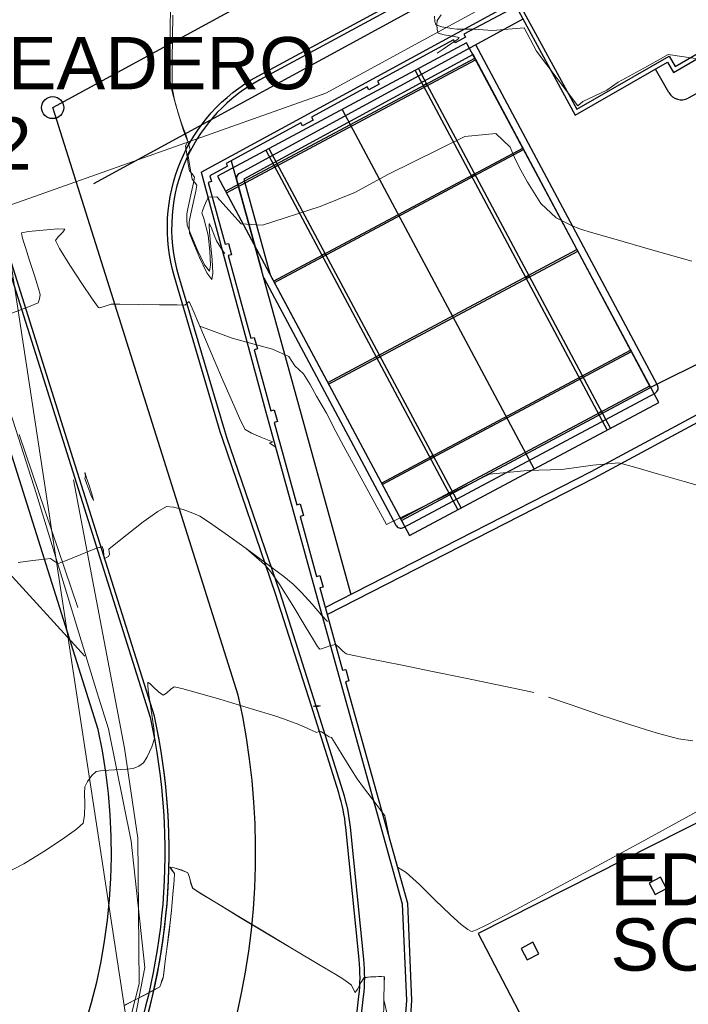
# Model space of a CAD drawing. Header units: metres. Extents: x 1111994 to 1112800, y 1268200 to 1269007.
# Tile 46 of 86: x 1112480 to 1112504, y 1268409 to 1268443. Entities that reach past the tile are written whole.
import ezdxf

# ---------------------------------------------------------------- set-up
doc = ezdxf.new("R2010")
doc.units = ezdxf.units.M
doc.header["$LTSCALE"] = 12.7
doc.header["$MEASUREMENT"] = 0
doc.linetypes.add('DASHED', pattern=[0.75, 0.5, -0.25])
doc.layers.add('Base', color=251, linetype='Continuous')
doc.styles.add('602000', font='arial.ttf', dxfattribs={"height": 1.5})

msp = doc.modelspace()

# ---------------------------------------------------------------- linework, layer by layer
at = {"layer": 'Base', "linetype": 'Continuous'}
for p, q in [((1112486.752, 1268438.112), (1112537.193, 1268465.587)), ((1112481.59, 1268440.359), (1112513.631, 1268457.808)), ((1112483.024, 1268437.725), (1112515.066, 1268455.173)), ((1112497.694, 1268443.867), (1112495.875, 1268442.91)), ((1112497.694, 1268443.867), (1112499.75, 1268440.093)), ((1112497.897, 1268443.807), (1112499.808, 1268440.299)), ((1112497.928, 1268443.436), (1112488.078, 1268438.071)), ((1112508.609, 1268443.413), (1112503.676, 1268440.691)), ((1112503.216, 1268441.785), (1112505.373, 1268443.031)), ((1112495.515, 1268442.714), (1112492.88, 1268441.279)), ((1112495.572, 1268442.608), (1112495.515, 1268442.714)), ((1112495.932, 1268442.804), (1112495.572, 1268442.608)), ((1112495.875, 1268442.91), (1112495.932, 1268442.804)), ((1112503.16, 1268441.579), (1112505.322, 1268442.829)), ((1112495.974, 1268442.604), (1112487.315, 1268437.98)), ((1112502.648, 1268430.104), (1112495.974, 1268442.604)), ((1112502.61, 1268430.707), (1112496.289, 1268442.543)), ((1112487.597, 1268437.451), (1112496.256, 1268442.075)), ((1112487.626, 1268437.398), (1112496.285, 1268442.022)), ((1112496.196, 1268442.208), (1112488.232, 1268437.87)), ((1112502.365, 1268430.634), (1112496.196, 1268442.208)), ((1112499.808, 1268440.299), (1112503.013, 1268442.146)), ((1112503.013, 1268442.146), (1112503.216, 1268441.785)), ((1112494.183, 1268441.648), (1112500.857, 1268429.148)), ((1112494.298, 1268441.709), (1112500.972, 1268429.209)), ((1112499.75, 1268440.093), (1112502.957, 1268441.941)), ((1112503.002, 1268440.879), (1112502.531, 1268441.695)), ((1112502.957, 1268441.941), (1112503.16, 1268441.579)), ((1112492.52, 1268441.083), (1112490.58, 1268440.025)), ((1112492.578, 1268440.977), (1112492.52, 1268441.083)), ((1112492.938, 1268441.173), (1112492.578, 1268440.977)), ((1112492.88, 1268441.279), (1112492.938, 1268441.173)), ((1112494.58, 1268441.18), (1112494.466, 1268441.119)), ((1112494.466, 1268441.119), (1112494.494, 1268441.066)), ((1112494.494, 1268441.066), (1112494.608, 1268441.127)), ((1112494.608, 1268441.127), (1112494.58, 1268441.18)), ((1112488.039, 1268419.939), (1112481.59, 1268440.359)), ((1112491.646, 1268440.293), (1112498.32, 1268427.794)), ((1112490.637, 1268439.92), (1112490.268, 1268439.719)), ((1112490.58, 1268440.025), (1112490.637, 1268439.92)), ((1112490.211, 1268439.825), (1112487.613, 1268438.409)), ((1112490.268, 1268439.719), (1112490.211, 1268439.825)), ((1112521.043, 1268439.882), (1112502.365, 1268430.634)), ((1112489.105, 1268438.937), (1112495.78, 1268426.437)), ((1112489.265, 1268434.328), (1112497.924, 1268438.952)), ((1112489.293, 1268434.275), (1112497.952, 1268438.899)), ((1112488.991, 1268438.875), (1112495.665, 1268426.376)), ((1112487.661, 1268438.322), (1112487.049, 1268437.988)), ((1112487.613, 1268438.409), (1112487.661, 1268438.322)), ((1112487.797, 1268438.51), (1112491.949, 1268423.435)), ((1112489.388, 1268438.407), (1112489.273, 1268438.346)), ((1112489.273, 1268438.346), (1112489.302, 1268438.293)), ((1112489.302, 1268438.293), (1112489.416, 1268438.354)), ((1112489.416, 1268438.354), (1112489.388, 1268438.407)), ((1112486.752, 1268438.112), (1112488.987, 1268429.821)), ((1112487.049, 1268437.988), (1112487.104, 1268437.788)), ((1112487.315, 1268437.98), (1112493.989, 1268425.481)), ((1112487.939, 1268437.995), (1112488.842, 1268434.717)), ((1112488.232, 1268437.87), (1112489.147, 1268434.548)), ((1112496.133, 1268437.996), (1112496.248, 1268438.057)), ((1112496.161, 1268437.943), (1112496.133, 1268437.996)), ((1112496.276, 1268438.004), (1112496.161, 1268437.943)), ((1112496.248, 1268438.057), (1112496.276, 1268438.004)), ((1112487.104, 1268437.788), (1112486.988, 1268437.757)), ((1112486.988, 1268437.757), (1112487.58, 1268435.607)), ((1112487.981, 1268437.842), (1112488.908, 1268434.477)), ((1112487.597, 1268437.451), (1112493.707, 1268426.01)), ((1112487.58, 1268435.607), (1112487.696, 1268435.638)), ((1112487.696, 1268435.638), (1112487.805, 1268435.243)), ((1112487.805, 1268435.243), (1112487.689, 1268435.211)), ((1112487.689, 1268435.211), (1112488.48, 1268432.338)), ((1112491.056, 1268435.285), (1112490.941, 1268435.223)), ((1112490.941, 1268435.223), (1112490.969, 1268435.17)), ((1112490.969, 1268435.17), (1112491.084, 1268435.232)), ((1112491.084, 1268435.232), (1112491.056, 1268435.285)), ((1112491.149, 1268430.8), (1112499.808, 1268435.424)), ((1112491.177, 1268430.747), (1112499.836, 1268435.371)), ((1112489.147, 1268434.548), (1112493.707, 1268426.01)), ((1112498.017, 1268434.467), (1112498.132, 1268434.529)), ((1112498.045, 1268434.414), (1112498.017, 1268434.467)), ((1112498.16, 1268434.476), (1112498.045, 1268434.414)), ((1112498.132, 1268434.529), (1112498.16, 1268434.476)), ((1112488.924, 1268434.436), (1112493.51, 1268425.848)), ((1112488.48, 1268432.338), (1112488.596, 1268432.37)), ((1112488.596, 1268432.37), (1112488.705, 1268431.975)), ((1112500.301, 1268427.711), (1112508.572, 1268432.163)), ((1112488.705, 1268431.975), (1112488.589, 1268431.943)), ((1112488.589, 1268431.943), (1112489.173, 1268429.822)), ((1112492.94, 1268431.756), (1112492.825, 1268431.695)), ((1112492.853, 1268431.642), (1112492.968, 1268431.703)), ((1112492.968, 1268431.703), (1112492.94, 1268431.756)), ((1112493.014, 1268427.307), (1112501.673, 1268431.93)), ((1112493.042, 1268427.254), (1112501.701, 1268431.877)), ((1112500.418, 1268427.49), (1112508.691, 1268431.943)), ((1112492.825, 1268431.695), (1112492.853, 1268431.642)), ((1112499.997, 1268431.035), (1112499.882, 1268430.974)), ((1112500.025, 1268430.982), (1112499.997, 1268431.035)), ((1112493.678, 1268426.063), (1112502.337, 1268430.687)), ((1112499.882, 1268430.974), (1112499.911, 1268430.921)), ((1112499.911, 1268430.921), (1112500.025, 1268430.982)), ((1112493.707, 1268426.01), (1112502.365, 1268430.634)), ((1112493.707, 1268426.01), (1112502.365, 1268430.634)), ((1112493.78, 1268425.766), (1112502.527, 1268430.437)), ((1112493.989, 1268425.481), (1112502.648, 1268430.104)), ((1112488.987, 1268429.821), (1112490.885, 1268422.931)), ((1112489.173, 1268429.822), (1112489.289, 1268429.854)), ((1112489.289, 1268429.854), (1112489.401, 1268429.449)), ((1112500.661, 1268429.792), (1112500.547, 1268429.73)), ((1112500.547, 1268429.73), (1112500.575, 1268429.677)), ((1112500.575, 1268429.677), (1112500.689, 1268429.739)), ((1112500.689, 1268429.739), (1112500.661, 1268429.792)), ((1112489.401, 1268429.449), (1112489.285, 1268429.417)), ((1112489.285, 1268429.417), (1112490.074, 1268426.554)), ((1112494.69, 1268428.202), (1112494.805, 1268428.263)), ((1112494.805, 1268428.263), (1112494.69, 1268428.202)), ((1112494.718, 1268428.149), (1112494.69, 1268428.202)), ((1112494.69, 1268428.202), (1112494.718, 1268428.149)), ((1112494.833, 1268428.21), (1112494.718, 1268428.149)), ((1112494.718, 1268428.149), (1112494.833, 1268428.21)), ((1112494.805, 1268428.263), (1112494.833, 1268428.21)), ((1112494.833, 1268428.21), (1112494.805, 1268428.263)), ((1112491.058, 1268422.979), (1112500.301, 1268427.711)), ((1112491.126, 1268422.733), (1112500.418, 1268427.49)), ((1112495.469, 1268427.019), (1112495.354, 1268426.958)), ((1112495.354, 1268426.958), (1112495.383, 1268426.905)), ((1112495.383, 1268426.905), (1112495.497, 1268426.966)), ((1112495.497, 1268426.966), (1112495.469, 1268427.019)), ((1112490.074, 1268426.554), (1112490.189, 1268426.586)), ((1112490.189, 1268426.586), (1112490.301, 1268426.181)), ((1112490.301, 1268426.181), (1112490.185, 1268426.149)), ((1112490.185, 1268426.149), (1112490.761, 1268424.057)), ((1112490.761, 1268424.057), (1112490.877, 1268424.089)), ((1112490.877, 1268424.089), (1112490.986, 1268423.693)), ((1112490.986, 1268423.693), (1112490.87, 1268423.661)), ((1112490.87, 1268423.661), (1112491.659, 1268420.798)), ((1112490.885, 1268422.931), (1112493.737, 1268412.678)), ((1112516.539, 1268421.854), (1112496.374, 1268411.653)), ((1112491.659, 1268420.798), (1112491.775, 1268420.83)), ((1112491.775, 1268420.83), (1112491.883, 1268420.435)), ((1112491.883, 1268420.435), (1112491.768, 1268420.402)), ((1112491.768, 1268420.403), (1112493.916, 1268412.706)), ((1112502.712, 1268413.613), (1112502.314, 1268413.403)), ((1112502.922, 1268413.215), (1112502.712, 1268413.613)), ((1112502.314, 1268413.403), (1112502.524, 1268413.005)), ((1112502.524, 1268413.005), (1112502.922, 1268413.215)), ((1112493.737, 1268412.678), (1112493.879, 1268409.325)), ((1112493.916, 1268412.706), (1112494.059, 1268409.323)), ((1112496.374, 1268411.653), (1112501.317, 1268402.213)), ((1112498.27, 1268411.344), (1112497.872, 1268411.134)), ((1112498.48, 1268410.946), (1112498.27, 1268411.344)), ((1112497.872, 1268411.134), (1112498.082, 1268410.736)), ((1112498.082, 1268410.736), (1112498.48, 1268410.946)), ((1112493.879, 1268409.325), (1112493.725, 1268406.951)), ((1112494.059, 1268409.323), (1112493.902, 1268406.906))]:
    msp.add_line(p, q, dxfattribs=at)
at = {"layer": 'Base', "linetype": 'Continuous', "lineweight": 0}
for p, q in [((1112485.687, 1268443.857), (1112485.673, 1268443.077)), ((1112485.769, 1268443.574), (1112485.756, 1268442.794)), ((1112494.859, 1268443.531), (1112494.867, 1268443.352)), ((1112494.867, 1268443.352), (1112494.903, 1268443.231)), ((1112494.955, 1268443.39), (1112494.941, 1268443.248)), ((1112495.09, 1268443.585), (1112494.955, 1268443.39)), ((1112485.673, 1268443.077), (1112485.661, 1268442.283)), ((1112494.903, 1268443.231), (1112495.115, 1268443.167)), ((1112494.941, 1268443.248), (1112494.949, 1268443.068)), ((1112494.949, 1268443.068), (1112494.985, 1268442.948)), ((1112495.115, 1268443.167), (1112495.457, 1268443.109)), ((1112495.457, 1268443.109), (1112495.636, 1268443.081)), ((1112495.636, 1268443.081), (1112496.222, 1268443.08)), ((1112496.222, 1268443.08), (1112496.87, 1268443.042)), ((1112496.87, 1268443.042), (1112497.971, 1268443.131)), ((1112497.971, 1268443.131), (1112498.404, 1268442.324)), ((1112485.756, 1268442.794), (1112485.744, 1268442)), ((1112494.985, 1268442.948), (1112495.198, 1268442.884)), ((1112495.198, 1268442.884), (1112495.539, 1268442.826)), ((1112495.626, 1268442.701), (1112495.464, 1268442.592)), ((1112495.539, 1268442.826), (1112495.718, 1268442.798)), ((1112495.676, 1268442.75), (1112495.626, 1268442.701)), ((1112495.718, 1268442.798), (1112495.676, 1268442.75)), ((1112495.158, 1268442.388), (1112494.953, 1268442.25)), ((1112495.464, 1268442.592), (1112495.158, 1268442.388)), ((1112498.404, 1268442.324), (1112499.835, 1268440.423)), ((1112485.661, 1268442.283), (1112485.658, 1268441.628)), ((1112485.744, 1268442), (1112485.74, 1268441.345)), ((1112502.257, 1268441.801), (1112502.971, 1268442.205)), ((1112502.971, 1268442.205), (1112504.09, 1268442.037)), ((1112485.658, 1268441.628), (1112485.669, 1268441.266)), ((1112501.235, 1268441.242), (1112502.257, 1268441.801)), ((1112485.74, 1268441.345), (1112485.751, 1268440.983)), ((1112485.669, 1268441.266), (1112485.746, 1268440.912)), ((1112485.751, 1268440.983), (1112485.828, 1268440.629)), ((1112491.025, 1268441.031), (1112491.025, 1268441.031)), ((1112500.011, 1268440.567), (1112500.844, 1268440.967)), ((1112500.844, 1268440.967), (1112501.235, 1268441.242)), ((1112485.746, 1268440.912), (1112485.874, 1268440.446)), ((1112485.828, 1268440.629), (1112485.956, 1268440.163)), ((1112485.874, 1268440.446), (1112485.998, 1268440.027)), ((1112499.835, 1268440.423), (1112500.011, 1268440.567)), ((1112485.956, 1268440.163), (1112486.081, 1268439.744)), ((1112485.998, 1268440.027), (1112486.066, 1268439.812)), ((1112486.066, 1268439.812), (1112486.139, 1268439.625)), ((1112486.081, 1268439.744), (1112486.148, 1268439.529)), ((1112486.139, 1268439.625), (1112486.206, 1268439.459)), ((1112486.148, 1268439.529), (1112486.221, 1268439.342)), ((1112486.206, 1268439.459), (1112486.255, 1268439.308)), ((1112486.221, 1268439.342), (1112486.288, 1268439.176)), ((1112486.255, 1268439.308), (1112486.289, 1268439.183)), ((1112493.258, 1268438.048), (1112495.906, 1268439.351)), ((1112495.906, 1268439.351), (1112496.987, 1268439.459)), ((1112496.987, 1268439.459), (1112497.491, 1268438.986)), ((1112486.247, 1268439.109), (1112486.204, 1268439.034)), ((1112486.204, 1268439.034), (1112486.236, 1268438.809)), ((1112486.289, 1268439.183), (1112486.247, 1268439.109)), ((1112486.288, 1268439.176), (1112486.337, 1268439.025)), ((1112486.371, 1268438.9), (1112486.329, 1268438.826)), ((1112486.337, 1268439.025), (1112486.371, 1268438.9)), ((1112497.491, 1268438.986), (1112497.635, 1268438.624)), ((1112486.236, 1268438.809), (1112486.303, 1268438.401)), ((1112486.329, 1268438.826), (1112486.286, 1268438.751)), ((1112486.286, 1268438.751), (1112486.318, 1268438.526)), ((1112497.635, 1268438.624), (1112497.794, 1268438.288)), ((1112486.303, 1268438.401), (1112486.35, 1268438.158)), ((1112486.318, 1268438.526), (1112486.385, 1268438.118)), ((1112497.794, 1268438.288), (1112498.086, 1268437.769)), ((1112486.35, 1268438.158), (1112486.439, 1268438.051)), ((1112486.385, 1268438.118), (1112486.432, 1268437.875)), ((1112486.432, 1268437.875), (1112486.521, 1268437.768)), ((1112486.439, 1268438.051), (1112486.521, 1268437.944)), ((1112486.521, 1268437.944), (1112486.484, 1268437.738)), ((1112492.092, 1268437.403), (1112493.258, 1268438.048)), ((1112486.484, 1268437.738), (1112486.393, 1268437.323)), ((1112486.521, 1268437.768), (1112486.603, 1268437.661)), ((1112486.603, 1268437.661), (1112486.566, 1268437.455)), ((1112498.086, 1268437.769), (1112498.551, 1268437.022)), ((1112486.393, 1268437.323), (1112486.299, 1268436.899)), ((1112486.566, 1268437.455), (1112486.476, 1268437.039)), ((1112486.925, 1268437.095), (1112487.006, 1268437.242)), ((1112487.006, 1268437.242), (1112487.289, 1268437.259)), ((1112487.289, 1268437.259), (1112488.136, 1268436.315)), ((1112490.88, 1268436.917), (1112492.092, 1268437.403)), ((1112486.299, 1268436.899), (1112486.252, 1268436.669)), ((1112486.476, 1268437.039), (1112486.381, 1268436.616)), ((1112486.799, 1268436.771), (1112486.847, 1268436.899)), ((1112486.847, 1268436.899), (1112486.925, 1268437.095)), ((1112488.876, 1268436.268), (1112490.88, 1268436.917)), ((1112498.551, 1268437.022), (1112499.084, 1268436.521)), ((1112486.252, 1268436.669), (1112486.247, 1268436.47)), ((1112486.381, 1268436.616), (1112486.335, 1268436.386)), ((1112486.774, 1268436.705), (1112486.779, 1268436.718)), ((1112486.841, 1268436.5), (1112486.774, 1268436.705)), ((1112486.779, 1268436.718), (1112486.799, 1268436.771)), ((1112486.994, 1268435.929), (1112486.841, 1268436.5)), ((1112499.084, 1268436.521), (1112499.6, 1268436.275)), ((1112486.247, 1268436.47), (1112486.264, 1268436.273)), ((1112486.264, 1268436.273), (1112486.376, 1268435.983)), ((1112486.335, 1268436.386), (1112486.33, 1268436.187)), ((1112486.33, 1268436.187), (1112486.346, 1268435.99)), ((1112487.022, 1268436.312), (1112487.026, 1268436.322)), ((1112487.023, 1268436.244), (1112487.022, 1268436.312)), ((1112487.038, 1268436.041), (1112487.023, 1268436.244)), ((1112487.026, 1268436.322), (1112487.036, 1268436.318)), ((1112487.036, 1268436.318), (1112487.064, 1268436.274)), ((1112487.064, 1268436.274), (1112487.12, 1268436.146)), ((1112488.136, 1268436.315), (1112488.876, 1268436.268)), ((1112499.6, 1268436.275), (1112499.926, 1268436.133)), ((1112480.506, 1268436.006), (1112480.749, 1268436.047)), ((1112480.527, 1268435.864), (1112480.506, 1268436.006)), ((1112480.581, 1268435.701), (1112480.527, 1268435.864)), ((1112480.749, 1268436.047), (1112481.261, 1268436.101)), ((1112481.261, 1268436.101), (1112481.774, 1268436.139)), ((1112481.778, 1268435.87), (1112481.684, 1268435.734)), ((1112481.774, 1268436.139), (1112482.016, 1268436.136)), ((1112481.942, 1268436.032), (1112481.778, 1268435.87)), ((1112482.016, 1268436.136), (1112481.942, 1268436.032)), ((1112486.346, 1268435.99), (1112486.459, 1268435.7)), ((1112486.376, 1268435.983), (1112486.613, 1268435.429)), ((1112487.045, 1268435.362), (1112486.994, 1268435.929)), ((1112487.076, 1268435.646), (1112487.038, 1268436.041)), ((1112487.12, 1268436.146), (1112487.204, 1268435.929)), ((1112487.204, 1268435.929), (1112487.286, 1268435.726)), ((1112499.926, 1268436.133), (1112500.316, 1268436.014)), ((1112500.316, 1268436.014), (1112501.168, 1268435.768)), ((1112480.647, 1268435.491), (1112480.581, 1268435.701)), ((1112480.789, 1268435.044), (1112480.647, 1268435.491)), ((1112481.684, 1268435.734), (1112481.831, 1268435.459)), ((1112486.459, 1268435.7), (1112486.696, 1268435.146)), ((1112487.127, 1268435.079), (1112487.076, 1268435.646)), ((1112487.286, 1268435.726), (1112487.378, 1268435.576)), ((1112487.378, 1268435.576), (1112487.495, 1268435.395)), ((1112501.168, 1268435.768), (1112502.366, 1268435.427)), ((1112481.831, 1268435.459), (1112482.189, 1268434.882)), ((1112486.613, 1268435.429), (1112486.869, 1268434.896)), ((1112486.696, 1268435.146), (1112486.951, 1268434.613)), ((1112487.071, 1268434.882), (1112487.045, 1268435.362)), ((1112487.495, 1268435.395), (1112487.571, 1268435.281)), ((1112502.366, 1268435.427), (1112503.794, 1268435.022)), ((1112480.956, 1268434.517), (1112480.789, 1268435.044)), ((1112482.189, 1268434.882), (1112482.624, 1268434.21)), ((1112486.869, 1268434.896), (1112487.038, 1268434.67)), ((1112487.038, 1268434.67), (1112487.071, 1268434.882)), ((1112487.153, 1268434.599), (1112487.127, 1268435.079)), ((1112481.095, 1268434.07), (1112480.956, 1268434.517)), ((1112486.951, 1268434.613), (1112487.121, 1268434.387)), ((1112487.121, 1268434.387), (1112487.153, 1268434.599)), ((1112482.624, 1268434.21), (1112482.937, 1268433.742)), ((1112481.153, 1268433.863), (1112481.095, 1268434.07)), ((1112481.131, 1268433.71), (1112481.153, 1268433.863)), ((1112480.174, 1268433.214), (1112480.805, 1268433.457)), ((1112480.805, 1268433.457), (1112481.08, 1268433.569)), ((1112481.08, 1268433.569), (1112481.131, 1268433.71)), ((1112482.937, 1268433.742), (1112483.107, 1268433.501)), ((1112483.107, 1268433.501), (1112483.172, 1268433.417)), ((1112483.172, 1268433.417), (1112483.188, 1268433.404)), ((1112483.253, 1268433.404), (1112483.346, 1268433.43)), ((1112483.346, 1268433.43), (1112483.484, 1268433.48)), ((1112483.484, 1268433.48), (1112483.624, 1268433.523)), ((1112483.624, 1268433.523), (1112483.926, 1268433.525)), ((1112483.926, 1268433.525), (1112484.562, 1268433.517)), ((1112484.562, 1268433.517), (1112485.303, 1268433.506)), ((1112485.303, 1268433.506), (1112485.921, 1268433.497)), ((1112485.921, 1268433.497), (1112486.186, 1268433.496)), ((1112486.186, 1268433.496), (1112486.264, 1268433.563)), ((1112486.264, 1268433.563), (1112486.335, 1268433.621)), ((1112486.335, 1268433.621), (1112486.44, 1268433.381)), ((1112483.188, 1268433.404), (1112483.205, 1268433.4)), ((1112483.205, 1268433.4), (1112483.253, 1268433.404)), ((1112486.44, 1268433.381), (1112486.701, 1268432.764)), ((1112486.701, 1268432.764), (1112487.831, 1268432.343)), ((1112487.831, 1268432.343), (1112489.233, 1268431.961)), ((1112489.233, 1268431.961), (1112489.797, 1268431.705)), ((1112489.797, 1268431.705), (1112490.01, 1268431.381)), ((1112490.01, 1268431.381), (1112490.309, 1268431.108)), ((1112490.309, 1268431.108), (1112490.532, 1268430.737)), ((1112490.532, 1268430.737), (1112490.759, 1268430.324)), ((1112490.759, 1268430.324), (1112491.104, 1268429.735)), ((1112491.104, 1268429.735), (1112491.434, 1268429.102)), ((1112491.434, 1268429.102), (1112491.704, 1268428.575)), ((1112491.704, 1268428.575), (1112492.105, 1268427.855)), ((1112500.36, 1268427.932), (1112501.266, 1268428.01)), ((1112501.266, 1268428.01), (1112501.848, 1268427.843)), ((1112482.712, 1268427.666), (1112482.715, 1268427.659)), ((1112482.718, 1268427.608), (1112482.712, 1268427.666)), ((1112482.715, 1268427.659), (1112482.733, 1268427.608)), ((1112482.727, 1268427.548), (1112482.718, 1268427.608)), ((1112482.733, 1268427.608), (1112482.782, 1268427.459)), ((1112492.105, 1268427.855), (1112493.193, 1268425.861)), ((1112493.193, 1268425.861), (1112496.773, 1268427.611)), ((1112496.773, 1268427.611), (1112498.091, 1268427.745)), ((1112498.091, 1268427.745), (1112499.277, 1268427.773)), ((1112499.277, 1268427.773), (1112500.36, 1268427.932)), ((1112501.848, 1268427.843), (1112502.643, 1268427.616)), ((1112502.643, 1268427.616), (1112503.528, 1268427.363)), ((1112482.707, 1268427.466), (1112482.727, 1268427.548)), ((1112482.779, 1268427.263), (1112482.707, 1268427.466)), ((1112482.916, 1268426.894), (1112482.779, 1268427.263)), ((1112482.782, 1268427.459), (1112482.869, 1268427.186)), ((1112503.528, 1268427.363), (1112504.384, 1268427.117)), ((1112482.869, 1268427.186), (1112482.969, 1268426.855)), ((1112483.004, 1268426.7), (1112482.916, 1268426.894)), ((1112482.969, 1268426.855), (1112483.004, 1268426.7)), ((1112484.738, 1268425.955), (1112485.244, 1268426.323)), ((1112484.738, 1268425.955), (1112485.244, 1268426.323)), ((1112485.244, 1268426.323), (1112485.543, 1268426.492)), ((1112485.244, 1268426.323), (1112485.543, 1268426.492)), ((1112485.543, 1268426.492), (1112485.791, 1268426.474)), ((1112485.543, 1268426.492), (1112485.791, 1268426.474)), ((1112485.791, 1268426.474), (1112486.124, 1268426.384)), ((1112485.791, 1268426.474), (1112486.124, 1268426.384)), ((1112486.124, 1268426.384), (1112486.457, 1268426.264)), ((1112486.124, 1268426.384), (1112486.457, 1268426.264)), ((1112486.457, 1268426.264), (1112486.705, 1268426.157)), ((1112486.457, 1268426.264), (1112486.705, 1268426.157)), ((1112484.181, 1268425.523), (1112484.738, 1268425.955)), ((1112484.181, 1268425.523), (1112484.738, 1268425.955)), ((1112486.705, 1268426.157), (1112487.008, 1268425.96)), ((1112486.705, 1268426.157), (1112487.008, 1268425.96)), ((1112487.008, 1268425.96), (1112487.588, 1268425.551)), ((1112487.008, 1268425.96), (1112487.588, 1268425.551)), ((1112487.588, 1268425.551), (1112488.309, 1268425.031)), ((1112487.588, 1268425.551), (1112488.309, 1268425.031)), ((1112483.73, 1268425.162), (1112484.181, 1268425.523)), ((1112483.73, 1268425.162), (1112484.181, 1268425.523)), ((1112482.547, 1268424.815), (1112483.058, 1268425.021)), ((1112482.547, 1268424.815), (1112483.058, 1268425.021)), ((1112483.058, 1268425.021), (1112483.312, 1268425.102)), ((1112483.058, 1268425.021), (1112483.312, 1268425.102)), ((1112483.312, 1268425.102), (1112483.351, 1268424.978)), ((1112483.312, 1268425.102), (1112483.351, 1268424.978)), ((1112483.351, 1268424.978), (1112483.371, 1268424.78)), ((1112483.351, 1268424.978), (1112483.371, 1268424.78)), ((1112483.542, 1268425.005), (1112483.73, 1268425.162)), ((1112483.542, 1268425.005), (1112483.73, 1268425.162)), ((1112483.55, 1268424.914), (1112483.542, 1268425.005)), ((1112483.55, 1268424.914), (1112483.542, 1268425.005)), ((1112483.563, 1268424.833), (1112483.55, 1268424.914)), ((1112483.563, 1268424.833), (1112483.55, 1268424.914)), ((1112488.309, 1268425.031), (1112488.949, 1268424.479)), ((1112488.309, 1268425.031), (1112489.034, 1268424.499)), ((1112480.391, 1268424.548), (1112480.897, 1268424.614)), ((1112480.391, 1268424.548), (1112480.897, 1268424.614)), ((1112480.897, 1268424.614), (1112481.315, 1268424.665)), ((1112480.897, 1268424.614), (1112481.315, 1268424.665)), ((1112481.315, 1268424.665), (1112481.509, 1268424.68)), ((1112481.315, 1268424.665), (1112481.509, 1268424.68)), ((1112481.509, 1268424.68), (1112481.644, 1268424.592)), ((1112481.509, 1268424.68), (1112481.644, 1268424.592)), ((1112481.644, 1268424.592), (1112481.777, 1268424.511)), ((1112481.644, 1268424.592), (1112481.777, 1268424.511)), ((1112481.777, 1268424.511), (1112482.035, 1268424.605)), ((1112481.777, 1268424.511), (1112482.035, 1268424.605)), ((1112482.035, 1268424.605), (1112482.547, 1268424.815)), ((1112482.035, 1268424.605), (1112482.547, 1268424.815)), ((1112483.371, 1268424.78), (1112483.382, 1268424.674)), ((1112483.371, 1268424.78), (1112483.382, 1268424.674)), ((1112483.382, 1268424.674), (1112483.457, 1268424.714)), ((1112483.382, 1268424.674), (1112483.457, 1268424.714)), ((1112483.457, 1268424.714), (1112483.527, 1268424.76)), ((1112483.457, 1268424.714), (1112483.527, 1268424.76)), ((1112483.527, 1268424.76), (1112483.563, 1268424.833)), ((1112483.527, 1268424.76), (1112483.563, 1268424.833)), ((1112488.949, 1268424.479), (1112488.986, 1268424.447)), ((1112488.986, 1268424.447), (1112489.165, 1268424.225)), ((1112489.034, 1268424.499), (1112489.627, 1268424.055)), ((1112489.165, 1268424.225), (1112489.48, 1268423.765)), ((1112489.627, 1268424.055), (1112489.951, 1268423.798)), ((1112489.48, 1268423.765), (1112489.932, 1268423.049)), ((1112489.951, 1268423.798), (1112490.24, 1268423.505)), ((1112490.24, 1268423.505), (1112490.602, 1268423.102)), ((1112489.932, 1268423.049), (1112490.369, 1268422.328)), ((1112490.602, 1268423.102), (1112490.934, 1268422.72)), ((1112490.934, 1268422.72), (1112491.134, 1268422.491)), ((1112490.369, 1268422.328), (1112490.651, 1268421.861)), ((1112490.651, 1268421.861), (1112490.794, 1268421.63)), ((1112490.794, 1268421.63), (1112490.846, 1268421.552)), ((1112490.846, 1268421.552), (1112490.857, 1268421.54)), ((1112490.857, 1268421.54), (1112490.874, 1268421.538)), ((1112490.874, 1268421.538), (1112490.932, 1268421.549)), ((1112490.932, 1268421.549), (1112491.063, 1268421.589)), ((1112491.063, 1268421.589), (1112491.259, 1268421.656)), ((1112491.259, 1268421.656), (1112491.415, 1268421.695)), ((1112491.415, 1268421.695), (1112491.523, 1268421.613)), ((1112491.523, 1268421.613), (1112491.676, 1268421.469)), ((1112491.676, 1268421.469), (1112491.785, 1268421.377)), ((1112491.785, 1268421.377), (1112492.051, 1268421.318)), ((1112492.051, 1268421.318), (1112492.724, 1268421.18)), ((1112492.724, 1268421.18), (1112493.679, 1268420.986)), ((1112493.679, 1268420.986), (1112494.791, 1268420.761)), ((1112494.791, 1268420.761), (1112495.935, 1268420.528)), ((1112495.935, 1268420.528), (1112496.986, 1268420.311)), ((1112484.891, 1268420.358), (1112484.896, 1268420.37)), ((1112484.891, 1268420.358), (1112484.896, 1268420.37)), ((1112484.891, 1268420.291), (1112484.891, 1268420.358)), ((1112484.891, 1268420.291), (1112484.891, 1268420.358)), ((1112484.911, 1268420.1), (1112484.891, 1268420.291)), ((1112484.911, 1268420.1), (1112484.891, 1268420.291)), ((1112484.896, 1268420.37), (1112484.912, 1268420.37)), ((1112484.896, 1268420.37), (1112484.912, 1268420.37)), ((1112484.963, 1268419.728), (1112484.911, 1268420.1)), ((1112484.963, 1268419.728), (1112484.911, 1268420.1)), ((1112484.912, 1268420.37), (1112484.965, 1268420.336)), ((1112484.912, 1268420.37), (1112484.965, 1268420.336)), ((1112484.965, 1268420.336), (1112485.082, 1268420.229)), ((1112484.965, 1268420.336), (1112485.082, 1268420.229)), ((1112485.082, 1268420.229), (1112485.262, 1268420.052)), ((1112485.082, 1268420.229), (1112485.262, 1268420.052)), ((1112485.543, 1268420.003), (1112485.692, 1268420.143)), ((1112485.543, 1268420.003), (1112485.692, 1268420.143)), ((1112485.692, 1268420.143), (1112485.817, 1268420.228)), ((1112485.692, 1268420.143), (1112485.817, 1268420.228)), ((1112485.817, 1268420.228), (1112486.077, 1268420.17)), ((1112485.817, 1268420.228), (1112486.077, 1268420.17)), ((1112486.077, 1268420.17), (1112486.656, 1268420.008)), ((1112486.077, 1268420.17), (1112486.656, 1268420.008)), ((1112496.986, 1268420.311), (1112497.82, 1268420.135)), ((1112497.82, 1268420.135), (1112498.312, 1268420.024)), ((1112485.046, 1268419.186), (1112484.963, 1268419.728)), ((1112485.046, 1268419.186), (1112484.963, 1268419.728)), ((1112485.262, 1268420.052), (1112485.424, 1268419.931)), ((1112485.262, 1268420.052), (1112485.424, 1268419.931)), ((1112485.424, 1268419.931), (1112485.543, 1268420.003)), ((1112485.424, 1268419.931), (1112485.543, 1268420.003)), ((1112486.656, 1268420.008), (1112487.4, 1268419.791)), ((1112486.656, 1268420.008), (1112487.4, 1268419.791)), ((1112487.4, 1268419.791), (1112488.155, 1268419.566)), ((1112487.4, 1268419.791), (1112488.155, 1268419.566)), ((1112498.814, 1268419.868), (1112499.607, 1268419.598)), ((1112488.155, 1268419.566), (1112488.766, 1268419.382)), ((1112488.155, 1268419.566), (1112488.766, 1268419.382)), ((1112488.766, 1268419.382), (1112489.079, 1268419.287)), ((1112488.766, 1268419.382), (1112489.079, 1268419.287)), ((1112490.646, 1268419.556), (1112490.653, 1268419.557)), ((1112490.74, 1268419.529), (1112490.646, 1268419.556)), ((1112490.653, 1268419.557), (1112490.7, 1268419.56)), ((1112490.7, 1268419.56), (1112490.806, 1268419.564)), ((1112490.819, 1268419.542), (1112490.74, 1268419.529)), ((1112490.806, 1268419.564), (1112490.893, 1268419.562)), ((1112490.893, 1268419.562), (1112490.819, 1268419.542)), ((1112499.607, 1268419.598), (1112500.572, 1268419.265)), ((1112485.115, 1268418.701), (1112485.046, 1268419.186)), ((1112485.115, 1268418.701), (1112485.046, 1268419.186)), ((1112489.079, 1268419.287), (1112489.309, 1268419.211)), ((1112489.079, 1268419.287), (1112489.309, 1268419.211)), ((1112489.309, 1268419.211), (1112489.608, 1268419.11)), ((1112489.309, 1268419.211), (1112489.608, 1268419.11)), ((1112489.608, 1268419.11), (1112489.893, 1268419.011)), ((1112489.608, 1268419.11), (1112489.893, 1268419.011)), ((1112500.572, 1268419.265), (1112501.594, 1268418.921)), ((1112485.133, 1268418.427), (1112485.115, 1268418.701)), ((1112485.133, 1268418.427), (1112485.115, 1268418.701)), ((1112489.893, 1268419.011), (1112490.082, 1268418.941)), ((1112489.893, 1268419.011), (1112490.082, 1268418.941)), ((1112490.082, 1268418.941), (1112490.323, 1268418.837)), ((1112490.082, 1268418.941), (1112490.323, 1268418.837)), ((1112490.323, 1268418.837), (1112490.612, 1268418.706)), ((1112490.323, 1268418.837), (1112490.612, 1268418.706)), ((1112490.612, 1268418.706), (1112490.757, 1268418.641)), ((1112490.612, 1268418.706), (1112490.757, 1268418.641)), ((1112501.594, 1268418.921), (1112502.555, 1268418.62)), ((1112485.033, 1268418.137), (1112485.133, 1268418.427)), ((1112485.033, 1268418.137), (1112485.133, 1268418.427)), ((1112490.757, 1268418.641), (1112490.82, 1268418.66)), ((1112490.757, 1268418.641), (1112490.82, 1268418.66)), ((1112490.82, 1268418.66), (1112490.876, 1268418.679)), ((1112490.82, 1268418.66), (1112490.876, 1268418.679)), ((1112490.876, 1268418.679), (1112490.928, 1268418.664)), ((1112490.876, 1268418.679), (1112490.928, 1268418.664)), ((1112490.928, 1268418.664), (1112491.064, 1268418.574)), ((1112490.928, 1268418.664), (1112491.064, 1268418.574)), ((1112491.064, 1268418.574), (1112491.201, 1268418.484)), ((1112491.064, 1268418.574), (1112491.201, 1268418.484)), ((1112491.201, 1268418.484), (1112491.281, 1268418.465)), ((1112491.201, 1268418.484), (1112491.281, 1268418.465)), ((1112491.281, 1268418.465), (1112491.394, 1268418.281)), ((1112491.281, 1268418.465), (1112491.394, 1268418.281)), ((1112502.555, 1268418.62), (1112503.339, 1268418.411)), ((1112503.339, 1268418.411), (1112503.829, 1268418.349)), ((1112484.868, 1268417.79), (1112485.033, 1268418.137)), ((1112484.868, 1268417.79), (1112485.033, 1268418.137)), ((1112491.394, 1268418.281), (1112491.654, 1268417.857)), ((1112491.394, 1268418.281), (1112491.654, 1268417.857)), ((1112484.749, 1268417.587), (1112484.868, 1268417.79)), ((1112484.749, 1268417.587), (1112484.868, 1268417.79)), ((1112491.654, 1268417.857), (1112491.95, 1268417.378)), ((1112491.654, 1268417.857), (1112491.95, 1268417.378)), ((1112483.337, 1268417.321), (1112483.755, 1268417.345)), ((1112483.337, 1268417.321), (1112483.755, 1268417.345)), ((1112483.755, 1268417.345), (1112484.168, 1268417.362)), ((1112483.755, 1268417.345), (1112484.168, 1268417.362)), ((1112484.168, 1268417.362), (1112484.39, 1268417.38)), ((1112484.168, 1268417.362), (1112484.39, 1268417.38)), ((1112484.39, 1268417.38), (1112484.58, 1268417.469)), ((1112484.39, 1268417.38), (1112484.58, 1268417.469)), ((1112484.58, 1268417.469), (1112484.749, 1268417.587)), ((1112484.58, 1268417.469), (1112484.749, 1268417.587)), ((1112491.95, 1268417.378), (1112492.174, 1268417.03)), ((1112491.95, 1268417.378), (1112492.174, 1268417.03)), ((1112482.804, 1268416.934), (1112482.956, 1268417.146)), ((1112482.804, 1268416.934), (1112482.956, 1268417.146)), ((1112482.956, 1268417.146), (1112483.098, 1268417.283)), ((1112482.956, 1268417.146), (1112483.098, 1268417.283)), ((1112483.098, 1268417.283), (1112483.337, 1268417.321)), ((1112483.098, 1268417.283), (1112483.337, 1268417.321)), ((1112492.174, 1268417.03), (1112492.394, 1268416.725)), ((1112492.174, 1268417.03), (1112492.394, 1268416.725)), ((1112482.696, 1268416.529), (1112482.708, 1268416.753)), ((1112482.696, 1268416.529), (1112482.708, 1268416.753)), ((1112482.708, 1268416.753), (1112482.804, 1268416.934)), ((1112482.708, 1268416.753), (1112482.804, 1268416.934)), ((1112492.394, 1268416.725), (1112492.689, 1268416.33)), ((1112492.394, 1268416.725), (1112492.689, 1268416.33)), ((1112482.706, 1268416.149), (1112482.696, 1268416.529)), ((1112482.706, 1268416.149), (1112482.696, 1268416.529)), ((1112492.689, 1268416.33), (1112492.967, 1268415.964)), ((1112492.689, 1268416.33), (1112492.967, 1268415.964)), ((1112482.701, 1268415.754), (1112482.706, 1268416.149)), ((1112482.701, 1268415.754), (1112482.706, 1268416.149)), ((1112492.967, 1268415.964), (1112493.133, 1268415.744)), ((1112492.967, 1268415.964), (1112493.133, 1268415.744)), ((1112482.644, 1268415.485), (1112482.701, 1268415.754)), ((1112482.644, 1268415.485), (1112482.701, 1268415.754)), ((1112493.133, 1268415.744), (1112493.294, 1268414.968)), ((1112502.058, 1268414.841), (1112504.07, 1268415.935)), ((1112481.928, 1268414.926), (1112482.416, 1268415.279)), ((1112481.928, 1268414.926), (1112482.416, 1268415.279)), ((1112482.416, 1268415.279), (1112482.644, 1268415.485)), ((1112482.416, 1268415.279), (1112482.644, 1268415.485)), ((1112493.294, 1268414.968), (1112493.436, 1268414.478)), ((1112481.283, 1268414.5), (1112481.928, 1268414.926)), ((1112481.283, 1268414.5), (1112481.928, 1268414.926)), ((1112500.216, 1268413.839), (1112502.058, 1268414.841)), ((1112480.585, 1268414.077), (1112481.283, 1268414.5)), ((1112480.585, 1268414.077), (1112481.283, 1268414.5)), ((1112493.436, 1268414.478), (1112493.568, 1268413.959)), ((1112479.937, 1268413.732), (1112480.585, 1268414.077)), ((1112479.937, 1268413.732), (1112480.585, 1268414.077)), ((1112485.734, 1268413.857), (1112485.665, 1268413.958)), ((1112485.665, 1268413.958), (1112485.814, 1268413.931)), ((1112485.737, 1268413.855), (1112485.667, 1268413.955)), ((1112485.667, 1268413.955), (1112485.816, 1268413.929)), ((1112485.814, 1268413.931), (1112486.091, 1268413.848)), ((1112485.816, 1268413.929), (1112486.094, 1268413.845)), ((1112493.568, 1268413.959), (1112493.87, 1268413.766)), ((1112485.823, 1268413.738), (1112485.734, 1268413.857)), ((1112485.826, 1268413.736), (1112485.737, 1268413.855)), ((1112485.811, 1268413.507), (1112485.823, 1268413.738)), ((1112485.813, 1268413.505), (1112485.826, 1268413.736)), ((1112486.091, 1268413.848), (1112486.283, 1268413.757)), ((1112486.094, 1268413.845), (1112486.286, 1268413.754)), ((1112486.283, 1268413.757), (1112486.346, 1268413.605)), ((1112486.286, 1268413.754), (1112486.349, 1268413.602)), ((1112486.346, 1268413.605), (1112486.395, 1268413.387)), ((1112486.349, 1268413.602), (1112486.398, 1268413.384)), ((1112493.87, 1268413.766), (1112494.332, 1268413.35)), ((1112498.624, 1268412.978), (1112500.216, 1268413.839)), ((1112485.768, 1268413.013), (1112485.811, 1268413.507)), ((1112485.77, 1268413.011), (1112485.813, 1268413.505)), ((1112486.395, 1268413.387), (1112486.454, 1268413.226)), ((1112486.398, 1268413.384), (1112486.457, 1268413.224)), ((1112486.454, 1268413.226), (1112486.696, 1268413.066)), ((1112486.457, 1268413.224), (1112486.698, 1268413.064)), ((1112494.332, 1268413.35), (1112494.872, 1268412.825)), ((1112485.715, 1268412.456), (1112485.768, 1268413.013)), ((1112485.718, 1268412.454), (1112485.77, 1268413.011)), ((1112486.696, 1268413.066), (1112487.29, 1268412.702)), ((1112486.698, 1268413.064), (1112487.292, 1268412.7)), ((1112497.365, 1268412.306), (1112498.624, 1268412.978)), ((1112487.29, 1268412.702), (1112488.118, 1268412.202)), ((1112487.292, 1268412.7), (1112488.12, 1268412.2)), ((1112494.872, 1268412.825), (1112495.41, 1268412.303)), ((1112485.673, 1268412.038), (1112485.715, 1268412.456)), ((1112485.675, 1268412.036), (1112485.718, 1268412.454)), ((1112488.118, 1268412.202), (1112489.063, 1268411.635)), ((1112488.12, 1268412.2), (1112489.065, 1268411.633)), ((1112495.41, 1268412.303), (1112495.786, 1268411.964)), ((1112496.65, 1268411.937), (1112497.365, 1268412.306)), ((1112485.631, 1268411.694), (1112485.673, 1268412.038)), ((1112485.634, 1268411.692), (1112485.675, 1268412.036)), ((1112495.786, 1268411.964), (1112496.01, 1268411.794)), ((1112496.312, 1268411.775), (1112496.65, 1268411.937)), ((1112485.568, 1268411.2), (1112485.631, 1268411.694)), ((1112485.571, 1268411.198), (1112485.634, 1268411.692)), ((1112489.063, 1268411.635), (1112490.008, 1268411.07)), ((1112489.065, 1268411.633), (1112490.01, 1268411.068)), ((1112496.01, 1268411.794), (1112496.121, 1268411.734)), ((1112496.121, 1268411.734), (1112496.163, 1268411.723)), ((1112496.163, 1268411.723), (1112496.19, 1268411.727)), ((1112496.19, 1268411.727), (1112496.312, 1268411.775)), ((1112485.501, 1268410.685), (1112485.568, 1268411.2)), ((1112485.504, 1268410.683), (1112485.571, 1268411.198)), ((1112490.008, 1268411.07), (1112490.835, 1268410.577)), ((1112490.01, 1268411.068), (1112490.838, 1268410.575)), ((1112485.447, 1268410.279), (1112485.501, 1268410.685)), ((1112485.45, 1268410.276), (1112485.504, 1268410.683)), ((1112490.835, 1268410.577), (1112491.428, 1268410.223)), ((1112490.838, 1268410.575), (1112491.431, 1268410.221)), ((1112485.424, 1268410.11), (1112485.447, 1268410.279)), ((1112485.427, 1268410.107), (1112485.45, 1268410.276)), ((1112491.428, 1268410.223), (1112491.669, 1268410.078)), ((1112491.431, 1268410.221), (1112491.672, 1268410.076)), ((1112492.41, 1268410.116), (1112492.637, 1268410.148)), ((1112492.413, 1268410.115), (1112492.64, 1268410.146)), ((1112492.637, 1268410.148), (1112492.817, 1268410.148)), ((1112492.64, 1268410.146), (1112492.82, 1268410.146)), ((1112492.817, 1268410.148), (1112492.915, 1268410.155)), ((1112492.82, 1268410.146), (1112492.917, 1268410.153)), ((1112492.915, 1268410.155), (1112493.011, 1268410.156)), ((1112492.917, 1268410.153), (1112493.014, 1268410.154)), ((1112493.011, 1268410.156), (1112493.112, 1268410.147)), ((1112493.014, 1268410.154), (1112493.115, 1268410.145)), ((1112493.112, 1268410.147), (1112493.111, 1268409.916)), ((1112493.115, 1268410.145), (1112493.114, 1268409.914)), ((1112485.153, 1268409.71), (1112485.313, 1268409.799)), ((1112485.156, 1268409.708), (1112485.315, 1268409.797)), ((1112485.313, 1268409.799), (1112485.348, 1268409.893)), ((1112485.315, 1268409.797), (1112485.351, 1268409.891)), ((1112485.348, 1268409.893), (1112485.376, 1268409.983)), ((1112485.351, 1268409.891), (1112485.378, 1268409.981)), ((1112485.376, 1268409.983), (1112485.4, 1268410.046)), ((1112485.378, 1268409.981), (1112485.403, 1268410.044)), ((1112485.4, 1268410.046), (1112485.424, 1268410.11)), ((1112485.403, 1268410.044), (1112485.427, 1268410.107)), ((1112491.669, 1268410.078), (1112491.833, 1268409.964)), ((1112491.672, 1268410.076), (1112491.836, 1268409.963)), ((1112491.833, 1268409.964), (1112491.971, 1268409.855)), ((1112491.836, 1268409.963), (1112491.974, 1268409.853)), ((1112491.971, 1268409.855), (1112492.039, 1268409.71)), ((1112491.974, 1268409.853), (1112492.041, 1268409.708)), ((1112492.178, 1268409.721), (1112492.306, 1268409.963)), ((1112492.181, 1268409.719), (1112492.309, 1268409.961)), ((1112492.306, 1268409.963), (1112492.41, 1268410.116)), ((1112492.309, 1268409.961), (1112492.413, 1268410.115)), ((1112493.111, 1268409.916), (1112493.099, 1268409.34)), ((1112493.114, 1268409.914), (1112493.102, 1268409.339)), ((1112484.389, 1268409.31), (1112484.795, 1268409.521)), ((1112484.392, 1268409.307), (1112484.798, 1268409.519)), ((1112484.795, 1268409.521), (1112485.153, 1268409.71)), ((1112484.798, 1268409.519), (1112485.156, 1268409.708)), ((1112492.039, 1268409.71), (1112492.101, 1268409.596)), ((1112492.041, 1268409.708), (1112492.104, 1268409.594)), ((1112492.101, 1268409.596), (1112492.178, 1268409.721)), ((1112492.104, 1268409.594), (1112492.181, 1268409.719)), ((1112484.082, 1268409.154), (1112484.389, 1268409.31)), ((1112484.085, 1268409.151), (1112484.392, 1268409.307)), ((1112493.102, 1268409.339), (1112493.083, 1268408.576)), ((1112493.099, 1268409.34), (1112493.25, 1268408.695))]:
    msp.add_line(p, q, dxfattribs=at)
at = {"layer": 'Base', "linetype": 'DASHED', "lineweight": 0, "flags": 128}
msp.add_lwpolyline([(1112554.936, 1268485.826), (1112545.158, 1268480.583), (1112533.084, 1268474.037), (1112521.01, 1268467.491), (1112501.852, 1268457.065), (1112475.717, 1268442.888), (1112483.238, 1268420.719), (1112413.831, 1268496.222), (1112460.499, 1268511.475), (1112455.233, 1268527.934), (1112492.324, 1268539.801), (1112497.586, 1268523.383), (1112516.953, 1268529.616), (1112520.019, 1268519.812), (1112541.138, 1268523.247), (1112542.567, 1268524.498)], dxfattribs=at)
at = {"layer": 'Base', "linetype": 'Continuous', "flags": 128}
for points in [[(1112488.233, 1268399.667), (1112490.873, 1268403.552, 0.122025), (1112491.873, 1268406.259), (1112492.232, 1268409.475, 0.052942), (1112492.239, 1268410.742), (1112491.776, 1268415.337, 0.051257), (1112491.529, 1268416.539), (1112490.582, 1268419.552), (1112489.337, 1268423.453), (1112487.489, 1268428.854), (1112487.413, 1268429.091), (1112485.821, 1268434.471, -0.354408), (1112488.72, 1268441.454), (1112518.006, 1268457.281), (1112528.524, 1268462.994), (1112535.737, 1268466.909), (1112545.704, 1268472.347), (1112557.257, 1268478.569)], [(1112557.301, 1268478.433), (1112556.687, 1268478.103), (1112545.775, 1268472.215), (1112535.808, 1268466.777), (1112528.592, 1268462.861), (1112518.095, 1268457.157), (1112488.791, 1268441.322, 0.161772), (1112486.264, 1268438.635, 0.18249), (1112485.964, 1268434.513), (1112487.558, 1268429.135), (1112487.633, 1268428.901), (1112489.479, 1268423.499), (1112490.723, 1268419.596), (1112491.672, 1268416.584, -0.051397), (1112491.925, 1268415.352), (1112492.389, 1268410.757, -0.053124), (1112492.381, 1268409.458, 0.000362), (1112492.023, 1268406.242, -0.122475), (1112490.997, 1268403.468, 0.000454), (1112488.464, 1268399.741)], [(1112472.857, 1268394.749), (1112476.245, 1268396.394, 0.3019), (1112485.124, 1268419.206), (1112481.954, 1268429.246), (1112478.729, 1268439.456)], [(1112459.321, 1268390.419), (1112475.112, 1268398.087, 0.302132), (1112483.175, 1268418.736), (1112476.822, 1268438.854)]]:
    msp.add_lwpolyline(points, format="xyb", dxfattribs=at)
at = {"layer": 'Base', "linetype": 'Continuous', "lineweight": 0, "flags": 128}
for points in [[(1112468.243, 1268393.273), (1112484.338, 1268407.393), (1112479.852, 1268436.874), (1112491.077, 1268440.862), (1112532.959, 1268463.68), (1112557.676, 1268477.261)], [(1112480.174, 1268433.214), (1112480.805, 1268433.457), (1112481.08, 1268433.569), (1112481.131, 1268433.71), (1112481.153, 1268433.863), (1112481.095, 1268434.07), (1112480.956, 1268434.517), (1112480.789, 1268435.044), (1112480.647, 1268435.491), (1112480.581, 1268435.701), (1112480.527, 1268435.864), (1112480.506, 1268436.006), (1112480.749, 1268436.047), (1112481.261, 1268436.101), (1112481.774, 1268436.139), (1112482.016, 1268436.136), (1112481.942, 1268436.032), (1112481.778, 1268435.87), (1112481.684, 1268435.734), (1112481.831, 1268435.459), (1112482.189, 1268434.882), (1112482.624, 1268434.21), (1112482.937, 1268433.742), (1112483.107, 1268433.501), (1112483.172, 1268433.417), (1112483.188, 1268433.404), (1112483.205, 1268433.4), (1112483.253, 1268433.404), (1112483.346, 1268433.43), (1112483.484, 1268433.48), (1112483.624, 1268433.523), (1112483.926, 1268433.525), (1112484.562, 1268433.517), (1112485.303, 1268433.506), (1112485.921, 1268433.497), (1112486.186, 1268433.496), (1112486.264, 1268433.563), (1112486.335, 1268433.621), (1112486.44, 1268433.381), (1112486.701, 1268432.764), (1112487.06, 1268431.915), (1112487.457, 1268430.984), (1112487.833, 1268430.118), (1112488.128, 1268429.463), (1112488.284, 1268429.168), (1112488.498, 1268429.036), (1112488.82, 1268428.897), (1112489.113, 1268428.786), (1112489.241, 1268428.739), (1112489.184, 1268428.722), (1112489.127, 1268428.706), (1112489.221, 1268428.635), (1112489.318, 1268428.567), (1112489.356, 1268428.525)], [(1112478.279, 1268435.466), (1112481.026, 1268426.919), (1112483.121, 1268420.055), (1112483.535, 1268418.764), (1112484.323, 1268414.855), (1112484.792, 1268410.474), (1112484.265, 1268407.707), (1112481.687, 1268403.367), (1112481.32, 1268402.798), (1112475.108, 1268397.681), (1112466.79, 1268393.472), (1112462.57, 1268391.458)], [(1112465.94, 1268392.536), (1112467.321, 1268393.222), (1112474.417, 1268397.36), (1112479.101, 1268400.627), (1112480.617, 1268402.307), (1112483.535, 1268405.733), (1112484.601, 1268409.898), (1112484.544, 1268414.969), (1112484.083, 1268418.095), (1112482.311, 1268427.425)], [(1112484.082, 1268409.154), (1112484.389, 1268409.31), (1112484.795, 1268409.521), (1112485.153, 1268409.71), (1112485.313, 1268409.799), (1112485.348, 1268409.893), (1112485.376, 1268409.983), (1112485.4, 1268410.046), (1112485.424, 1268410.11), (1112485.447, 1268410.279), (1112485.501, 1268410.685), (1112485.568, 1268411.2), (1112485.631, 1268411.694), (1112485.673, 1268412.038), (1112485.715, 1268412.456), (1112485.768, 1268413.013), (1112485.811, 1268413.507), (1112485.823, 1268413.738), (1112485.734, 1268413.857), (1112485.665, 1268413.958), (1112485.814, 1268413.931), (1112486.091, 1268413.848), (1112486.283, 1268413.757), (1112486.346, 1268413.605), (1112486.395, 1268413.387), (1112486.454, 1268413.226), (1112486.696, 1268413.066), (1112487.29, 1268412.702), (1112488.118, 1268412.202), (1112489.063, 1268411.635), (1112490.008, 1268411.07), (1112490.835, 1268410.577), (1112491.428, 1268410.223), (1112491.669, 1268410.078), (1112491.833, 1268409.964), (1112491.971, 1268409.855), (1112492.039, 1268409.71), (1112492.101, 1268409.596), (1112492.178, 1268409.721), (1112492.306, 1268409.963), (1112492.41, 1268410.116), (1112492.637, 1268410.148), (1112492.817, 1268410.148), (1112492.915, 1268410.155), (1112493.011, 1268410.156), (1112493.112, 1268410.147), (1112493.111, 1268409.916), (1112493.099, 1268409.34), (1112493.081, 1268408.578)]]:
    msp.add_lwpolyline(points, dxfattribs=at)
at = {"layer": 'Base', "linetype": 'Continuous', "flags": 128}
msp.add_lwpolyline([(1112472.738, 1268394.711), (1112476.126, 1268396.356, 0.30453), (1112485.125, 1268419.206), (1112481.954, 1268429.246), (1112478.729, 1268439.456), (1112475.942, 1268448.17), (1112475.799, 1268448.124), (1112478.586, 1268439.41), (1112481.811, 1268429.2), (1112484.979, 1268419.167, -0.304303), (1112476.051, 1268396.486), (1112471.732, 1268394.389)], format="xyb", close=True, dxfattribs=at)
at = {"layer": 'Base', "linetype": 'Continuous'}
msp.add_circle((1112481.591, 1268440.357), 0.384, dxfattribs=at)
msp.add_circle((1112481.591, 1268440.357), 0.384, dxfattribs=at)
msp.add_circle((1112481.591, 1268440.357), 0.384, dxfattribs=at)
msp.add_circle((1112481.591, 1268440.357), 0.384, dxfattribs=at)
for centre, radius, start, end in [((1112503.435, 1268441.129), 0.5, 209.9795, 298.8931), ((1112488.174, 1268437.895), 0.2, 118.5772, 195.3997), ((1112489.101, 1268434.53), 0.2, 195.3997, 208.101), ((1112502.433, 1268430.613), 0.2, 298.101, 28.101), ((1112493.686, 1268425.942), 0.2, 208.101, 298.101), ((1112463.607, 1268414.483), 25.034, 318.0387, 12.5884)]:
    msp.add_arc(centre, radius, start, end, dxfattribs=at)

# ---------------------------------------------------------------- texts
at = {"layer": 'Base', "style": '602000'}
for s, height, p in [('PARQUEADERO', 1.81514, (1112471.016, 1268440.995)), ('2', 1.815, (1112479.45, 1268438.204))]:
    msp.add_text(s, height=height, dxfattribs=at).set_placement(p)
at = {"layer": 'Base', "attachment_point": 7, "style": '602000'}
for s, insert, char_height in [('EDIFICIO ', (1112500.971, 1268412.6), 1.8151), ('SOL DE AQUINO ', (1112500.971, 1268409.861), 1.81514)]:
    msp.add_mtext(s, dxfattribs=dict(at, insert=insert, char_height=char_height))

doc.saveas('drawing.dxf')
